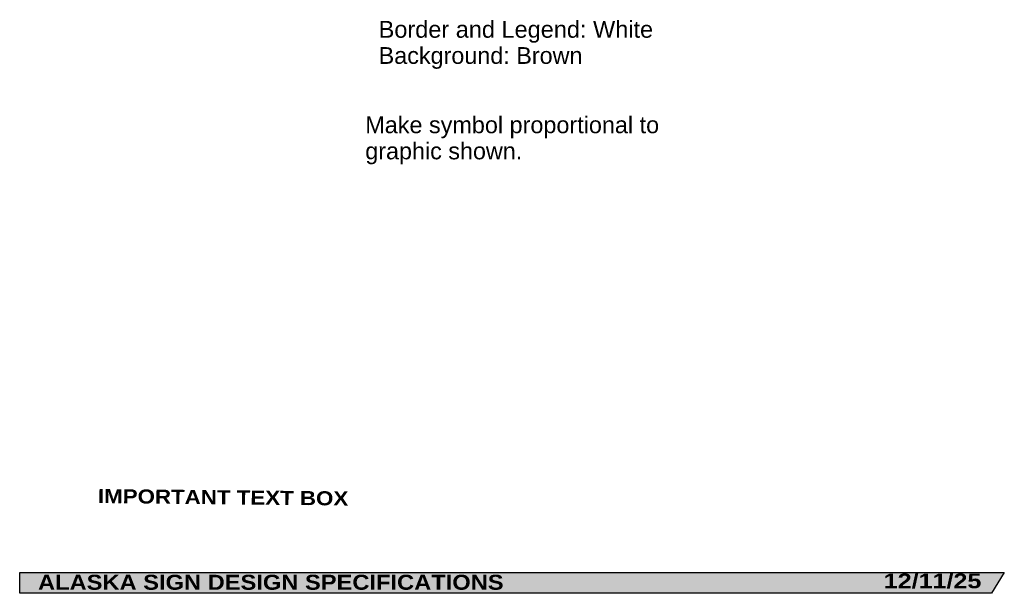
# Model space of a CAD drawing. Header units: feet. Extents: x 0.6 to 7.7, y 0 to 10.3.
# Tile 1 of 4: x 0.6 to 7.7, y 0 to 4.1. Entities that reach past the tile are written whole.
import ezdxf
from ezdxf.enums import TextEntityAlignment as Align

# ---------------------------------------------------------------- set-up
doc = ezdxf.new("R2010")
doc.units = ezdxf.units.FT
doc.header["$MEASUREMENT"] = 0
doc.layers.add('Sign', color=7, linetype='Continuous')
doc.styles.add('ARIAL', font='arial.ttf')
doc.styles.add('ARIAL BLACK B', font='ariblk.ttf')
doc.styles.add('ARIAL BLACK BI', font='ariblk.ttf')

msp = doc.modelspace()

# ---------------------------------------------------------------- hatches: boundary and pattern name
at = {"layer": 'Sign', "true_color": 0x000000}
msp.add_hatch(color=18, dxfattribs=at).paths.add_polyline_path([(0.6166, 0.1778), (7.6535, 0.1778), (7.5625, 0.0279), (0.6168, 0.0279)], flags=0)

# ---------------------------------------------------------------- linework, layer by layer
at = {"layer": 'Sign', "color": 250, "lineweight": -3, "true_color": 0x1f1a17}
msp.add_lwpolyline([(0.6166, 0.1778), (7.6535, 0.1778), (7.5625, 0.0279), (0.6168, 0.0279)], close=True, dxfattribs=at)

# ---------------------------------------------------------------- texts
at = {"layer": 'Sign', "color": 18, "true_color": 0x000000, "style": 'ARIAL'}
for s, height, p, p2 in [('Border and Legend: White', 0.120281, (3.182, 3.9996), (5.1437, 3.9996)), ('Background: Brown', 0.11948, (3.182, 3.8129), (4.6387, 3.8129)), ('Make symbol proportional to', 0.119669, (3.0865, 3.3172), (5.1865, 3.3172)), ('graphic shown.', 0.119373, (3.0865, 3.1305), (4.2082, 3.1305))]:
    msp.add_text(s, height=height, dxfattribs=at).set_placement(p, p2, align=Align.ALIGNED)
at = {"layer": 'Sign', "color": 7, "true_color": 0xffffff, "style": 'ARIAL BLACK B'}
msp.add_text('IMPORTANT TEXT BOX', height=0.100646, rotation=359.42465, dxfattribs=at).set_placement((1.1754, 0.6731), (2.9643, 0.6552), align=Align.ALIGNED)
at = {"layer": 'Sign', "color": 7, "true_color": 0xffffff, "style": 'ARIAL BLACK BI'}
for s, height, p, p2 in [('ALASKA SIGN DESIGN SPECIFICATIONS', 0.10732, (0.7476, 0.0532), (4.0749, 0.0532)), ('12/11/25', 0.10559, (6.7921, 0.0639), (7.4895, 0.0639))]:
    msp.add_text(s, height=height, dxfattribs=at).set_placement(p, p2, align=Align.ALIGNED)

doc.saveas('drawing.dxf')
